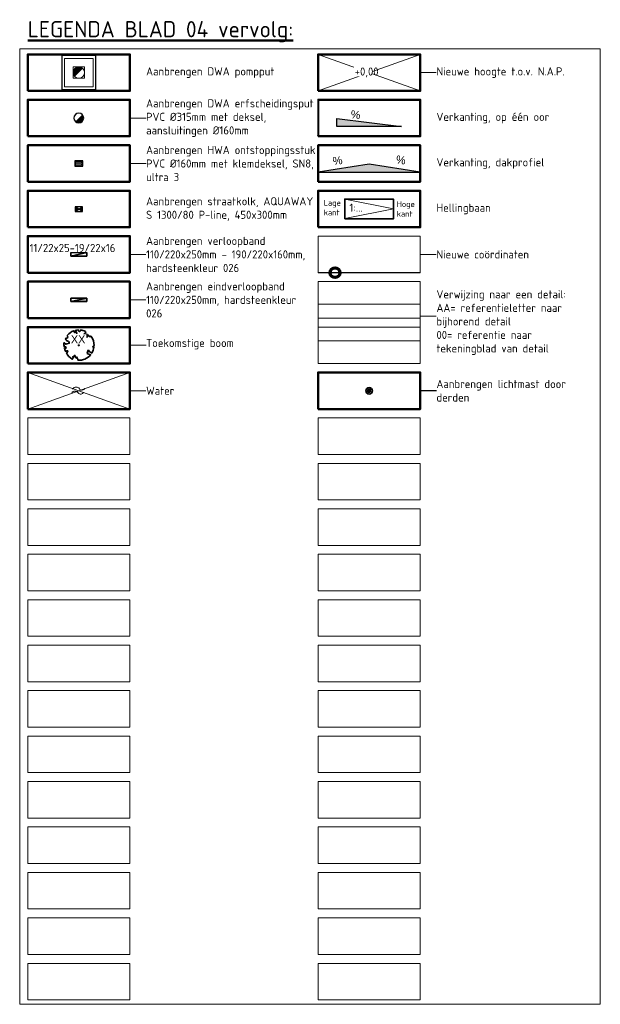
# Model space of a CAD drawing. Header units: metres. Extents: x 264779 to 275389, y 575281 to 580396.
# Tile 166 of 174: x 267912 to 268091, y 576855 to 577158. Entities that reach past the tile are written whole.
import ezdxf
from ezdxf.enums import TextEntityAlignment as Align

# ---------------------------------------------------------------- set-up
doc = ezdxf.new("R2018")
doc.units = ezdxf.units.M
doc.set_wipeout_variables(frame=1)
for name, color, linetype, lineweight, true_color in [('N-GV-GR-BOOM-S', 7, 'Continuous', 35, 0x00a500), ('N-OI-RI-DWA_ERFSCHEIDINGSPUT-S', 20, 'Continuous', 25, 0xff3f00), ('N-OI-RI-HWA_HULPSTUK-S', 150, 'Continuous', 25, 0x007fff), ('N-WE-RI-DWA_POMPPUT-G', 20, 'Continuous', 25, 0xff3f00), ('N-WE-RI-HWA_KOLK-S', 150, 'Continuous', 25, 0x007fff)]:
    doc.layers.add(name, color=color, linetype=linetype, lineweight=lineweight, true_color=true_color)
for name, color, linetype, lineweight in [('N-WE-KL-ET_LS_OV_LICHTMAST-S', 10, 'Continuous', 35), ('N-WE-OG-TOPOGRAFIE-G', 7, 'Continuous', 35), ('N-WE-VH-HELLING_AANDUIDING-G', 30, 'Continuous', 18), ('N-WE-VH-KANTOPSLUITING_ELEMENT_EINDVERLOOPBAND_110-220x250-G', 40, 'Continuous', 35), ('N-WE-VH-KANTOPSLUITING_ELEMENT_VERLOOPBAND_110-220x250_190-220x160-G', 40, 'Continuous', 35), ('N-XX-AL-HOOGTELABEL-T25-M', 7, 'Continuous', 25), ('N-XX-AL-TOPOGRAFIE-S', 7, 'Continuous', 18), ('X-XX-AL-T25', 7, 'Continuous', 25), ('X-XX-AL-TEKENBLAD-T50', 7, 'Continuous', 50), ('X-XX-AL-TEKENBLAD_KADER_LEGENDA_BENAMINGSKADER_35-G', 7, 'Continuous', 50), ('X-XX-AL-VERKANTING_DAKPROFIEL-S', 7, 'Continuous', 25), ('X-XX-AL-VERKANTING_ÉÉN_OOR-S', 7, 'Continuous', 25), ('X-XX-AL-VERWIJZING_COORDINATEN-T25', 7, 'Continuous', 25)]:
    doc.layers.add(name, color=color, linetype=linetype, lineweight=lineweight)
doc.layers.add('X-XX-AL-Hulp', color=6, linetype='Continuous', plot=False)
doc.layers.add('X-XX-AL-HULPLAAG-G', color=6, linetype='Continuous', lineweight=18, plot=False)
doc.layers.add('X-XX-AL-T70-250', color=210, linetype='Continuous', lineweight=70, plot=False)
doc.styles.add('NLCS-ISO', font='NLCS-ISO.ttf')
doc.styles.add('NLCS-ISO-ANNOTATIVE-T18', font='NLCS-ISO.ttf', dxfattribs={"height": 1.8})
doc.styles.add('NLCS-ISO-ANNOTATIVE-T25', font='NLCS-ISO.ttf', dxfattribs={"height": 2.5})
doc.styles.add('NLCS-ISO-ANNOTATIVE-T50', font='NLCS-ISO.ttf', dxfattribs={"height": 5})
doc.styles.add('NLCS-ISO-M1000-T25', font='NLCS-ISO.ttf', dxfattribs={"height": 2.5})
doc.styles.get("Standard").update_dxf_attribs({"font": 'arial.ttf'})

# ---------------------------------------------------------------- blocks, each defined once
blk = doc.blocks.new('N-SRI-HWA_RIOOLPUT_INSPECTIEPUT_1500X1500-SO')
at = {"ltscale": 0.99999}
blk.add_wipeout([(-0.9, 0.9), (0.9, 0.9), (0.9, -0.9), (-0.9, -0.9)], dxfattribs=at)
h = blk.add_hatch(color=256, dxfattribs=at)
h.dxf.hatch_style = 1
h.paths.add_polyline_path([(0.212, 0.212, 0.668179), (-0.3, 0, 0.198912), (-0.212, -0.212)])
at = {"ltscale": 0.99999, "flags": 128}
blk.add_lwpolyline([(-0.9, -0.9), (0.9, -0.9), (0.9, 0.9), (-0.9, 0.9)], close=True, dxfattribs=at)
at = {"lineweight": 18, "ltscale": 0.99999, "flags": 128}
for points in [[(-0.75, -0.75), (0.75, -0.75), (0.75, 0.75), (-0.75, 0.75)], [(0, -0.3), (-0.3, -0.3), (-0.3, 0.3), (0.3, 0.3), (0.3, -0.3)]]:
    blk.add_lwpolyline(points, close=True, dxfattribs=at)
at = {"lineweight": 18, "ltscale": 0.99999}
blk.add_circle((0, 0), 0.3, dxfattribs=at)
blk = doc.blocks.new('*U199')
at = {"layer": 'X-XX-AL-HULPLAAG-G'}
blk.add_lwpolyline([(-15.75, -5.62), (15.75, -5.62), (15.75, 5.62), (-15.75, 5.62)], close=True, dxfattribs=at)
blk = doc.blocks.new('*U200')
at = {"layer": 'X-XX-AL-HULPLAAG-G', "color": 0, "linetype": 'ByBlock', "lineweight": -2, "transparency": 16777216}
for p in [(0, 0), (89.5, 0), (0, -14), (89.5, -14), (0, -28), (89.5, -28), (0, -42), (89.5, -42), (0, -56), (89.5, -56), (0, -70), (89.5, -70), (0, -84), (89.5, -84), (0, -98), (89.5, -98), (0, -112), (89.5, -112), (0, -126), (89.5, -126), (0, -140), (89.5, -140), (0, -154), (89.5, -154), (0, -168), (89.5, -168), (0, -182), (89.5, -182), (0, -196), (89.5, -196), (0, -210), (89.5, -210), (0, -224), (89.5, -224), (0, -238), (89.5, -238), (0, -252), (89.5, -252), (0, -266), (89.5, -266), (0, -280), (89.5, -280)]:
    blk.add_blockref('*U199', p, dxfattribs=at)
blk = doc.blocks.new('*U96')
blk.add_wipeout([(-1.125, 0.75), (1.125, 0.75), (1.125, -0.75), (-1.125, -0.75)])
h = blk.add_hatch(color=256)
h.dxf.hatch_style = 1
h.paths.add_polyline_path([(0, 0), (-1.125, 0.75), (-1.125, -0.75)])
h.paths.add_polyline_path([(1.125, -0.75), (1.125, 0.75), (0, 0)])
for p, q in [((-1.125, -0.75), (1.125, 0.75)), ((1.125, -0.75), (-1.125, 0.75))]:
    blk.add_line(p, q)
at = {"flags": 128}
blk.add_lwpolyline([(-1.125, -0.75), (1.125, -0.75), (1.125, 0.75), (-1.125, 0.75)], close=True, dxfattribs=at)
blk = doc.blocks.new('*U42')
h = blk.add_hatch(color=256)
h.dxf.hatch_style = 1
h.paths.add_polyline_path([(-15.75, 0), (0, 0), (15.75, 0), (0, 2.5)])
at = {"flags": 128}
blk.add_lwpolyline([(-15.75, 0), (0, 0), (15.75, 0), (0, 2.5)], close=True, dxfattribs=at)
at = {"lineweight": 30, "flags": 30}
for tag, rotation, p in [('HELLING_2', 8, (-11.38, 4.6)), ('HELLING', 352, (8.51, 5.21))]:
    blk.add_attdef(tag, text='', height=2.5, rotation=rotation, dxfattribs=at).set_placement(p, align=Align.TOP_LEFT)
blk = doc.blocks.new('*U41')
h = blk.add_hatch(color=256)
h.dxf.hatch_style = 1
h.paths.add_polyline_path([(20, 0), (0, 0), (0, 2.5)])
at = {"flags": 128}
blk.add_lwpolyline([(20, 0), (0, 0), (0, 2.5), (20, 0)], dxfattribs=at)
at = {"lineweight": 30, "flags": 35}
blk.add_attdef('HELLING', text='', height=2.5, rotation=353, dxfattribs=at).set_placement((4.51, 5.13), align=Align.TOP_LEFT)
blk = doc.blocks.new('N-SAL-COORDINATEN-SO-ANNO')
at = {"layer": 'X-XX-AL-T70-250'}
blk.add_circle((0, 0), 1.5, dxfattribs=at)
blk = doc.blocks.new('*U180')
for p, q in [((-0.5, 0), (0, 0.11)), ((0, 0.11), (-0.5, 0.11)), ((-0.5, 0.11), (-0.5, 0)), ((-0.5, 0), (0, 0)), ((0, 0), (0, 0.11))]:
    blk.add_line(p, q)
blk = doc.blocks.new('N-SRI-PUT_VWA_KUNSTSTOF-SO')
at = {"ltscale": 0.99999}
blk.add_wipeout([(0, 1.5), (-0.59, 1.38), (-1.16, 0.95), (-1.45, 0.39), (-1.49, -0.16), (-1.4, -0.53), (-1.19, -0.92), (-0.84, -1.24), (-0.33, -1.46), (0.52, -1.41), (0.98, -1.13), (1.38, -0.59), (1.5, 0), (1.29, 0.76), (1.07, 1.05), (0.73, 1.31), (0.4, 1.45)], dxfattribs=at)
h = blk.add_hatch(color=256, dxfattribs=at)
edge = h.paths.add_edge_path()
edge.add_line((1.04, 1.08), (-1.06, -1.06))
edge.add_arc((0, 0), 1.5, 224.8537, 405.9586)
at = {"ltscale": 0.99999, "flags": 128}
blk.add_lwpolyline([(1.5, 0, 1), (-1.5, 0, 1), (1.5, 0)], format="xyb", close=True, dxfattribs=at)
blk = doc.blocks.new('*U173')
at = {"ltscale": 0.99999}
blk.add_wipeout([(-1.125, 0.75), (1.125, 0.75), (1.125, -0.75), (-1.125, -0.75)], dxfattribs=at)
h = blk.add_hatch(color=256, dxfattribs=at)
h.paths.add_polyline_path([(1.125, 0.75), (-1.125, 0.75), (-1.125, -0.75), (1.125, -0.75)])
h.paths.add_polyline_path([(1.025, 0.65), (1.025, -0.65), (-1.025, -0.65), (-1.025, 0.65)], flags=16)
h = blk.add_hatch(dxfattribs=at)
h.set_pattern_fill('DOTS', color=256, scale=0.175, style=0)
h.set_pattern_definition([(0, (-0.975, -0.6), (0.138906, 0.277813), [0, -0.277813])])
h.paths.add_polyline_path([(-1.025, -0.65), (1.025, -0.65), (1.025, 0.65), (-1.025, 0.65)])
at = {"ltscale": 0.99999, "flags": 128}
for points in [[(-1.125, -0.75), (1.125, -0.75), (1.125, 0.75), (-1.125, 0.75)], [(-1.025, -0.65), (1.025, -0.65), (1.025, 0.65), (-1.025, 0.65)], [(-1.025, -0.65), (1.025, -0.65), (1.025, 0.65), (-1.025, 0.65)]]:
    blk.add_lwpolyline(points, close=True, dxfattribs=at)
blk = doc.blocks.new('*U182')
h = blk.add_hatch(color=256)
h.dxf.hatch_style = 1
h.paths.add_polyline_path([(0, 0.22), (-1, 0.22), (-1, 0)])
for p, q in [((-1, 0), (0, 0.22)), ((0, 0.22), (-1, 0.22)), ((-1, 0.22), (-1, 0)), ((-1, 0), (0, 0)), ((0, 0), (0, 0.22))]:
    blk.add_line(p, q)
blk = doc.blocks.new('BOOM')
blk.add_lwpolyline([(0.4, 4.34), (0.41, 4.35), (0.41, 4.36), (0.42, 4.37), (0.43, 4.38), (0.44, 4.38), (0.44, 4.39), (0.45, 4.4), (0.46, 4.41), (0.46, 4.42), (0.47, 4.43), (0.47, 4.44), (0.48, 4.46), (0.48, 4.48), (0.47, 4.5), (0.47, 4.53), (0.44, 4.64, -0.52938), (0.49, 4.7, -0.087139), (2.05, 4.26, -0.372341), (2.11, 4.12), (2.17, 3.8), (2.01, 3.64), (1.84, 3.67), (1.63, 3.52), (1.71, 3.32), (1.92, 3.25), (2.5, 3.38), (2.64, 3.31), (2.63, 3.18), (2.5, 3.1), (2.38, 2.71), (2.53, 2.46), (2.92, 3.09, -0.504641), (3.14, 2.89, 0.331948), (3.27, 2.69, 0.282008), (3.68, 2.77), (3.65, 2.75, -0.512156), (3.84, 2.75, -0.16076), (4.7, -0.05), (4.59, -0.16), (4.59, -0.27), (4.48, -0.29), (4.5, -0.4), (4.33, -0.35), (4.28, -0.48), (4.48, -0.61), (4.55, -0.66), (4.66, -0.55, -0.106371), (4, -2.41), (3.42, -2.03), (3.31, -2.1), (3.24, -1.79), (3.03, -1.54), (2.79, -1.55), (2.79, -1.83), (2.61, -2.47), (2.64, -2.59), (2.77, -2.61), (3.62, -2.93, -0.236298), (-0.21, -4.62, 0.159625), (-0.32, -4.4, 0.350802), (-0.29, -4.17, -0.504641), (-0.55, -4.05), (-0.49, -3.84), (-0.6, -3.65), (-0.74, -3.67), (-0.76, -3.82), (-0.87, -3.88), (-1, -3.79), (-1.11, -3.2), (-1.19, -3.12), (-1.4, -3.13), (-1.46, -3.38), (-1.55, -3.41), (-1.63, -3.62), (-1.85, -3.5, 0.733583), (-1.77, -3.66, -0.861625), (-1.72, -3.81, 0.279978), (-1.88, -4.05), (-1.88, -4.06, -0.827056), (-2.04, -4.23, -0.116774), (-3.83, -2.36), (-3.79, -2.35), (-3.76, -2.34), (-3.74, -2.33), (-3.72, -2.32), (-3.71, -2.31), (-3.7, -2.3), (-3.69, -2.29), (-3.47, -2.01), (-3.47, -2), (-3.47, -1.99), (-3.46, -1.99), (-3.46, -1.98), (-3.46, -1.97), (-3.45, -1.96), (-3.45, -1.95), (-3.44, -1.94), (-3.44, -1.92), (-3.43, -1.91), (-3.42, -1.9), (-3.42, -1.88), (-3.41, -1.87), (-3.4, -1.85), (-3.39, -1.84), (-3.39, -1.82), (-3.38, -1.81), (-3.38, -1.79), (-3.38, -1.78), (-3.38, -1.77), (-3.38, -1.76), (-3.38, -1.75), (-3.38, -1.74), (-3.39, -1.73), (-3.4, -1.73), (-3.4, -1.72), (-3.41, -1.72), (-3.42, -1.72), (-3.43, -1.72), (-3.44, -1.72), (-3.45, -1.72), (-3.46, -1.71), (-3.47, -1.71), (-3.48, -1.71), (-3.49, -1.7), (-3.5, -1.69), (-3.52, -1.68), (-3.53, -1.67), (-3.54, -1.67), (-3.55, -1.66), (-3.56, -1.65), (-3.58, -1.64), (-3.59, -1.62), (-3.6, -1.61), (-3.83, -1.87), (-3.84, -1.86), (-3.85, -1.84), (-3.86, -1.83), (-3.87, -1.81), (-3.88, -1.8), (-3.89, -1.79), (-3.91, -1.78), (-3.94, -1.77), (-3.98, -1.78), (-4.04, -1.79), (-4.11, -1.81, -0.040997), (-4.42, -0.95), (-4.26, -0.97), (-4.11, -1.07), (-4.04, -1), (-3.95, -0.85), (-4.03, -0.72), (-3.99, -0.52), (-4.17, -0.51), (-4.29, -0.39), (-4.51, -0.53, -0.05814), (-4.6, 0.76), (-4.47, 0.74), (-3.96, 0.34), (-3.74, 0.41), (-2.88, 0.64), (-2.81, 0.92), (-3.14, 1.05), (-3.19, 1.16), (-3.8, 1.46), (-3.81, 1.63), (-4.02, 1.8), (-4.1, 1.97), (-3.96, 2.19), (-3.65, 2.24), (-3.36, 2.43), (-3.36, 2.62), (-3.54, 2.83), (-3.49, 2.92), (-3.56, 3.05, -0.13428), (-1.53, 4.46, -0.541727), (-1.47, 4.41), (-1.48, 4.28), (-1.48, 4.21), (-1.47, 4.16), (-1.46, 4.12), (-1.44, 4.09), (-1.42, 4.07), (-1.39, 4.05), (-1.37, 4.03), (-1.35, 4.02), (-1.33, 4), (-1.32, 3.99), (-1.3, 3.97), (-1.29, 3.96), (-1.27, 3.95), (-1.26, 3.94), (-1.24, 3.94), (-1.23, 3.94), (-1.21, 3.94), (-1.19, 3.95), (-1.17, 3.96), (-1.15, 3.97), (-1.14, 3.98), (-1.12, 3.99), (-1.1, 4), (-1.08, 4), (-1.06, 4.01), (-1.04, 4.01), (-1.02, 4.01), (-1, 4.02), (-0.98, 4.02), (-0.97, 4.02), (-0.95, 4.03), (-0.94, 4.04), (-0.92, 4.05), (-0.91, 4.06), (-0.9, 4.08), (-0.89, 3.99), (-0.87, 3.96), (-0.77, 3.8), (-0.56, 3.68), (-0.85, 4.16), (-0.85, 4.17), (-0.85, 4.18), (-0.84, 4.2), (-0.84, 4.21), (-0.85, 4.23), (-0.85, 4.24), (-0.86, 4.25), (-0.88, 4.27), (-0.9, 4.28), (-0.92, 4.3), (-0.94, 4.32), (-0.97, 4.35), (-1, 4.38), (-1.03, 4.42), (-1.11, 4.52, -0.543104), (-1.08, 4.59, -0.046766), (-0.22, 4.72, -0.385168), (-0.17, 4.68), (-0.14, 4.5), (-0.13, 4.45), (-0.11, 4.41), (-0.1, 4.38), (-0.08, 4.37), (-0.06, 4.36), (-0.04, 4.36), (-0.03, 4.36), (-0.01, 4.36), (0.01, 4.35), (0.02, 4.35), (0.04, 4.34), (0.06, 4.34), (0.07, 4.33), (0.09, 4.32), (0.1, 4.32), (0.11, 4.31), (0.13, 4.3), (0.14, 4.3), (0.15, 4.29), (0.17, 4.28), (0.18, 4.28), (0.19, 4.27), (0.19, 4.26), (0.2, 4.25), (0.21, 4.24), (0.21, 4.23), (0.22, 4.23), (0.22, 4.22), (0.23, 4.21), (0.23, 4.21), (0.24, 4.2), (0.25, 4.2), (0.26, 4.2), (0.27, 4.21), (0.28, 4.21), (0.29, 4.22), (0.3, 4.22), (0.31, 4.23), (0.32, 4.24), (0.33, 4.26), (0.34, 4.27), (0.35, 4.28), (0.36, 4.3), (0.37, 4.31), (0.38, 4.32), (0.39, 4.33)], format="xyb", close=True)
blk.add_circle((0, 0), 0.138)
at = {"lineweight": 30, "flags": 104}
blk.add_attdef('01', text='', height=1.8, dxfattribs=at).set_placement((-2.45, 3.09), align=Align.TOP_LEFT)
blk = doc.blocks.new('SOG-TOPOGRAFIE_WATER-SO')
at = {"flags": 128}
for points in [[(-1.91, 0.46), (-1.82, 0.6, -0.538831), (0.18, 0.63, 0.605168), (1.86, 0.83, -4.035705)], [(-2.28, -0.81), (-2.19, -0.67, -0.538831), (-0.18, -0.63, 0.605168), (1.49, -0.44, -4.035705)]]:
    blk.add_lwpolyline(points, format="xyb", dxfattribs=at)
blk = doc.blocks.new('N-SKL-ET_LS_OV_LICHTMAST_TYPE5-SO')
blk.add_wipeout([(0, 1), (0.07, 1), (0.19, 0.98), (0.39, 0.92), (0.59, 0.81), (0.71, 0.7), (0.8, 0.6), (0.89, 0.45), (0.96, 0.26), (0.99, 0.12), (1, -0.03), (0.99, -0.14), (0.97, -0.25), (0.94, -0.35), (0.91, -0.41), (0.87, -0.49), (0.79, -0.61), (0.76, -0.65), (0.67, -0.74), (0.57, -0.82), (0.47, -0.88), (0.37, -0.93), (0.31, -0.95), (0.19, -0.98), (0.13, -0.99), (0.04, -1), (-0.11, -0.99), (-0.25, -0.97), (-0.34, -0.94), (-0.44, -0.9), (-0.55, -0.84), (-0.61, -0.79), (-0.68, -0.73), (-0.75, -0.66), (-0.8, -0.6), (-0.85, -0.53), (-0.88, -0.47), (-0.93, -0.36), (-0.95, -0.32), (-0.97, -0.23), (-0.98, -0.19), (-1, -0.08), (-1, 0.02), (-1, 0.1), (-0.99, 0.16), (-0.97, 0.22), (-0.95, 0.3), (-0.93, 0.36), (-0.91, 0.41), (-0.89, 0.45), (-0.85, 0.53), (-0.81, 0.59), (-0.75, 0.66), (-0.69, 0.73), (-0.64, 0.76), (-0.57, 0.82), (-0.5, 0.87), (-0.42, 0.91), (-0.35, 0.94), (-0.26, 0.97), (-0.17, 0.99), (-0.07, 1)])
blk.add_hatch(color=0).paths.add_polyline_path([(-0.5, 0.05, 1), (0.5, -0.05, 1)])
at = {"color": 0}
for radius in [1, 0.5]:
    blk.add_circle((0, 0), radius, dxfattribs=at)
at = {"lineweight": 30, "flags": 104}
blk.add_attdef('01', text='', height=1.8, dxfattribs=at).set_placement((1.92, 1.09), align=Align.TOP_LEFT)

msp = doc.modelspace()

# ---------------------------------------------------------------- linework, layer by layer
at = {"layer": 'X-XX-AL-HULPLAAG-G'}
for points in [[(268003.73, 577147.306), (268035.23, 577136.056)], [(268035.23, 577147.306), (268003.73, 577136.056)], [(267914.23, 577049.306), (267945.73, 577038.056)], [(267945.73, 577049.306), (267914.23, 577038.056)]]:
    msp.add_lwpolyline(points, dxfattribs=at)
at = {"layer": 'X-XX-AL-HULPLAAG-G', "flags": 128}
for points in [[(268040.259, 577141.681), (268035.23, 577141.681)], [(267950.73, 577085.681), (267945.73, 577085.681)], [(268040.23, 577085.681), (268035.23, 577085.681)], [(267950.73, 577071.681), (267945.73, 577071.681)], [(268040.23, 577066.681), (268035.23, 577066.681)], [(267950.71, 577057.681), (267945.73, 577057.681)], [(267950.73, 577043.681), (267945.73, 577043.681)]]:
    msp.add_lwpolyline(points, dxfattribs=at)
for points in [[(268003.73, 577080.056), (268035.23, 577080.056), (268035.23, 577091.306), (268003.73, 577091.306)], [(268003.73, 577059.056), (268035.23, 577059.056), (268035.23, 577070.306), (268003.73, 577070.306)]]:
    msp.add_lwpolyline(points, close=True, dxfattribs=at)
at = {"layer": 'X-XX-AL-TEKENBLAD_KADER_LEGENDA_BENAMINGSKADER_35-G', "flags": 128}
for points in [[(268003.73, 577136.056), (268035.23, 577136.056), (268035.23, 577147.306), (268003.73, 577147.306)], [(268003.73, 577122.056), (268035.23, 577122.056), (268035.23, 577133.306), (268003.73, 577133.306)], [(267914.23, 577108.056), (267945.73, 577108.056), (267945.73, 577119.306), (267914.23, 577119.306)], [(268003.73, 577108.056), (268035.23, 577108.056), (268035.23, 577119.306), (268003.73, 577119.306)], [(267914.23, 577094.056), (267945.73, 577094.056), (267945.73, 577105.306), (267914.23, 577105.306)], [(267914.23, 577080.056), (267945.73, 577080.056), (267945.73, 577091.306), (267914.23, 577091.306)], [(267914.23, 577066.056), (267945.73, 577066.056), (267945.73, 577077.306), (267914.23, 577077.306)], [(267914.23, 577052.056), (267945.73, 577052.056), (267945.73, 577063.306), (267914.23, 577063.306)], [(267914.23, 577038.056), (267945.73, 577038.056), (267945.73, 577049.306), (267914.23, 577049.306)]]:
    msp.add_lwpolyline(points, close=True, dxfattribs=at)

# ---------------------------------------------------------------- block references
at = {"layer": 'N-GV-GR-BOOM-S'}
ref = msp.add_blockref('BOOM', (267929.98, 577057.681), dxfattribs=at)
lines = msp.add_mtext('XX', dxfattribs={"layer": '0', "insert": (267927.532, 577060.774), "char_height": 2.5, "attachment_point": 1, "bg_fill": 3, "box_fill_scale": 1.125, "bg_fill_color": 256, "bg_fill_transparency": 0})
ref.add_attrib('01', '', (267927.532, 577060.774)).embed_mtext(lines)
at = {"layer": 'N-WE-VH-KANTOPSLUITING_ELEMENT_EINDVERLOOPBAND_110-220x250-G', "xscale": 5, "yscale": 5, "zscale": 5, "rotation": 180}
msp.add_blockref('*U182', (267927.48, 577072.231), dxfattribs=at)
at = {"layer": 'N-WE-VH-KANTOPSLUITING_ELEMENT_VERLOOPBAND_110-220x250_190-220x160-G', "xscale": 10, "yscale": 10, "zscale": 10}
msp.add_blockref('*U180', (267932.48, 577085.131), dxfattribs=at)
at = {"layer": 'N-XX-AL-TOPOGRAFIE-S'}
msp.add_blockref('SOG-TOPOGRAFIE_WATER-SO', (267929.98, 577043.681), dxfattribs=at)
at = {"layer": 'X-XX-AL-HULPLAAG-G'}
msp.add_blockref('*U200', (267929.98, 577141.681), dxfattribs=at)
at = {"layer": 'X-XX-AL-VERKANTING_DAKPROFIEL-S'}
ref = msp.add_blockref('*U42', (268019.48, 577111.02), dxfattribs=at)
lines = msp.add_mtext('%', dxfattribs={"layer": '0', "insert": (268008.102, 577115.624), "char_height": 2.5, "attachment_point": 1, "rotation": 8, "bg_fill": 3, "box_fill_scale": 1.15, "bg_fill_color": 256, "bg_fill_transparency": 0})
ref.add_attrib('HELLING_2', '', (268008.102, 577115.624)).embed_mtext(lines)
lines = msp.add_mtext('%', dxfattribs={"layer": '0', "insert": (268027.985, 577116.226), "char_height": 2.5, "attachment_point": 1, "rotation": 352, "bg_fill": 3, "box_fill_scale": 1.15, "bg_fill_color": 256, "bg_fill_transparency": 0})
ref.add_attrib('HELLING', '', (268027.985, 577116.226)).embed_mtext(lines)
at = {"layer": 'X-XX-AL-VERKANTING_ÉÉN_OOR-S'}
ref = msp.add_blockref('*U41', (268009.48, 577125.035), dxfattribs=at)
lines = msp.add_mtext('%', dxfattribs={"layer": '0', "insert": (268013.988, 577130.165), "char_height": 2.5, "attachment_point": 1, "rotation": 353, "bg_fill": 3, "box_fill_scale": 1.15, "bg_fill_color": 256, "bg_fill_transparency": 0})
ref.add_attrib('HELLING', '', (268013.988, 577130.165)).embed_mtext(lines)
at = {"layer": 'X-XX-AL-VERWIJZING_COORDINATEN-T25'}
msp.add_blockref('N-SAL-COORDINATEN-SO-ANNO', (268008.973, 577080.025), dxfattribs=at)

# ---------------------------------------------------------------- texts
at = {"layer": 'X-XX-AL-T25', "insert": (267950.73, 577059.658), "char_height": 2.5, "width": 48.07947, "attachment_point": 1, "style": 'NLCS-ISO'}
msp.add_mtext('Toekomstige boom', dxfattribs=at)
at = {"layer": 'X-XX-AL-TEKENBLAD-T50', "insert": (267914.23, 577157.556), "char_height": 5, "width": 108.62776, "attachment_point": 1, "style": 'NLCS-ISO-ANNOTATIVE-T50'}
msp.add_mtext('{\\LLEGENDA BLAD 04 vervolg:}', dxfattribs=at)

# ---------------------------------------------------------------- next in the draw order: block references
at = {"layer": 'N-WE-RI-DWA_POMPPUT-G', "xscale": 5.833333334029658, "yscale": 5.833333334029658, "zscale": 5.833333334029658}
msp.add_blockref('N-SRI-HWA_RIOOLPUT_INSPECTIEPUT_1500X1500-SO', (267929.98, 577141.681), dxfattribs=at)

# ---------------------------------------------------------------- next in the draw order: texts
at = {"layer": 'X-XX-AL-T25', "insert": (267950.73, 577141.681), "char_height": 2.5, "width": 40.025, "attachment_point": 4, "style": 'NLCS-ISO-ANNOTATIVE-T25', "bg_fill": 3, "box_fill_scale": 1.1, "bg_fill_color": 256, "bg_fill_transparency": 0}
msp.add_mtext('Aanbrengen DWA pompput', dxfattribs=at)

# ---------------------------------------------------------------- next in the draw order: linework, layer by layer
at = {"layer": 'X-XX-AL-HULPLAAG-G'}
msp.add_lwpolyline([(267911.749, 576854.681), (268090.749, 576854.681), (268090.749, 577149.056), (267911.749, 577149.056)], close=True, dxfattribs=at)
at = {"layer": 'X-XX-AL-TEKENBLAD_KADER_LEGENDA_BENAMINGSKADER_35-G', "flags": 128}
msp.add_lwpolyline([(267914.23, 577136.056), (267945.73, 577136.056), (267945.73, 577147.306), (267914.23, 577147.306)], close=True, dxfattribs=at)

# ---------------------------------------------------------------- next in the draw order: block references
at = {"layer": 'N-OI-RI-DWA_ERFSCHEIDINGSPUT-S'}
msp.add_blockref('N-SRI-PUT_VWA_KUNSTSTOF-SO', (267929.98, 577127.681), dxfattribs=at)
at = {"layer": 'N-OI-RI-HWA_HULPSTUK-S', "xscale": 1.125000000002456, "yscale": 1.125000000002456, "zscale": 1.125000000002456}
msp.add_blockref('*U173', (267929.98, 577113.681), dxfattribs=at)
at = {"layer": 'N-WE-KL-ET_LS_OV_LICHTMAST-S'}
msp.add_blockref('N-SKL-ET_LS_OV_LICHTMAST_TYPE5-SO', (268019.48, 577043.681), dxfattribs=at)
at = {"layer": 'N-WE-RI-HWA_KOLK-S'}
msp.add_blockref('*U96', (267929.98, 577099.625), dxfattribs=at)

# ---------------------------------------------------------------- next in the draw order: texts
at = {"layer": 'N-XX-AL-HOOGTELABEL-T25-M', "insert": (268015.05, 577143.266), "char_height": 2.5, "width": 5.2144, "attachment_point": 1, "style": 'NLCS-ISO-M1000-T25', "bg_fill": 3, "box_fill_scale": 1.1, "bg_fill_color": 256, "bg_fill_transparency": 0}
msp.add_mtext('+0,00', dxfattribs=at)
at = {"layer": 'X-XX-AL-HULPLAAG-G', "insert": (267914.814, 577087.661), "char_height": 2.5, "width": 30.525, "attachment_point": 4, "style": 'NLCS-ISO-ANNOTATIVE-T25', "bg_fill": 3, "box_fill_scale": 1, "bg_fill_color": 256, "bg_fill_transparency": 0}
msp.add_mtext('11/22x25-19/22x16', dxfattribs=at)
at = {"layer": 'X-XX-AL-T25', "char_height": 2.5, "attachment_point": 4, "style": 'NLCS-ISO-ANNOTATIVE-T25', "bg_fill": 3, "box_fill_scale": 1, "bg_fill_color": 256, "bg_fill_transparency": 0}
for s, insert in [('Nieuwe hoogte t.o.v. N.A.P.', (268040.23, 577141.681)), ('Verkanting, op één oor', (268040.23, 577127.681)), ('Verkanting, dakprofiel', (268040.23, 577113.681)), ('Hellingbaan', (268040.23, 577099.681)), ('Nieuwe coördinaten', (268040.23, 577085.681)), ('Water', (267950.73, 577043.681))]:
    msp.add_mtext(s, dxfattribs=dict(at, insert=insert))
at = {"layer": 'X-XX-AL-T25', "attachment_point": 4, "bg_fill": 3, "bg_fill_color": 256, "bg_fill_transparency": 0}
for s, insert, char_height, width, style, box_fill_scale in [('Aanbrengen DWA erfscheidingsput PVC %%C315mm met deksel, aansluitingen %%C160mm', (267950.73, 577127.681), 2.5, 52.49148, 'NLCS-ISO-ANNOTATIVE-T25', 1.1), ('Aanbrengen straatkolk, AQUAWAY S 1300/80 P-line, 450x300mm', (267950.73, 577099.681), 2.5, 52.82959, 'NLCS-ISO-ANNOTATIVE-T25', 1), ('Lage \\Pkant', (268005.48, 577100.081), 1.8, 1.8, 'NLCS-ISO-ANNOTATIVE-T18', 1), ('1:...', (268013.414, 577100.081), 2.5, 2.5, 'NLCS-ISO-ANNOTATIVE-T25', 1), ('Hoge \\Pkant', (268027.98, 577099.681), 1.8, 1.8, 'NLCS-ISO-ANNOTATIVE-T18', 1), ('Verwijzing naar een detail:\\PAA= referentieletter naar bijhorend detail\\P00= referentie naar tekeningblad van detail', (268040.23, 577064.681), 2.5, 40.775, 'NLCS-ISO-ANNOTATIVE-T25', 1), ('Aanbrengen lichtmast door derden', (268040.23, 577043.681), 2.5, 48.45072, 'NLCS-ISO-ANNOTATIVE-T25', 1)]:
    msp.add_mtext(s, dxfattribs=dict(at, insert=insert, char_height=char_height, width=width, style=style, box_fill_scale=box_fill_scale))

# ---------------------------------------------------------------- next in the draw order: linework, layer by layer
at = {"layer": 'N-WE-OG-TOPOGRAFIE-G'}
msp.add_lwpolyline([(268011.98, 577096.631), (268026.98, 577096.631), (268026.98, 577102.731), (268011.98, 577102.731)], close=True, dxfattribs=at)
at = {"layer": 'N-WE-VH-HELLING_AANDUIDING-G', "ltscale": 0.75}
msp.add_lwpolyline([(268011.98, 577102.731), (268026.98, 577099.731), (268011.98, 577096.731)], dxfattribs=at)
at = {"layer": 'X-XX-AL-Hulp', "flags": 128}
msp.add_lwpolyline([(268040.23, 577043.681), (268035.23, 577043.681)], dxfattribs=at)
at = {"layer": 'X-XX-AL-HULPLAAG-G', "flags": 128}
msp.add_lwpolyline([(267950.73, 577127.681), (267945.73, 577127.681)], dxfattribs=at)
at = {"layer": 'X-XX-AL-TEKENBLAD_KADER_LEGENDA_BENAMINGSKADER_35-G', "flags": 128}
for points in [[(267914.23, 577122.056), (267945.73, 577122.056), (267945.73, 577133.306), (267914.23, 577133.306)], [(268003.73, 577094.056), (268035.23, 577094.056), (268035.23, 577105.306), (268003.73, 577105.306)], [(268003.73, 577038.056), (268035.23, 577038.056), (268035.23, 577049.306), (268003.73, 577049.306)]]:
    msp.add_lwpolyline(points, close=True, dxfattribs=at)

# ---------------------------------------------------------------- next in the draw order: texts
at = {"layer": 'X-XX-AL-T25', "char_height": 2.5, "attachment_point": 4, "style": 'NLCS-ISO-ANNOTATIVE-T25', "bg_fill": 3, "box_fill_scale": 1, "bg_fill_color": 256, "bg_fill_transparency": 0}
for s, insert, width in [('Aanbrengen HWA ontstoppingsstuk PVC %%C160mm met klemdeksel, SN8, ultra 3', (267950.73, 577113.681), 52.35366), ('Aanbrengen verloopband 110/220x250mm - 190/220x160mm, hardsteenkleur 026', (267950.73, 577085.681), 52.38134)]:
    msp.add_mtext(s, dxfattribs=dict(at, insert=insert, width=width))

# ---------------------------------------------------------------- next in the draw order: linework, layer by layer
at = {"layer": 'X-XX-AL-HULPLAAG-G', "flags": 128}
msp.add_lwpolyline([(267950.73, 577113.681), (267945.71, 577113.681)], dxfattribs=at)

# ---------------------------------------------------------------- next in the draw order: texts
at = {"layer": 'X-XX-AL-T25', "insert": (267950.73, 577071.681), "char_height": 2.5, "width": 51.36914, "attachment_point": 4, "style": 'NLCS-ISO-ANNOTATIVE-T25', "bg_fill": 3, "box_fill_scale": 1, "bg_fill_color": 256, "bg_fill_transparency": 0}
msp.add_mtext('Aanbrengen eindverloopband 110/220x250mm, hardsteenkleur 026', dxfattribs=at)

doc.saveas('drawing.dxf')
